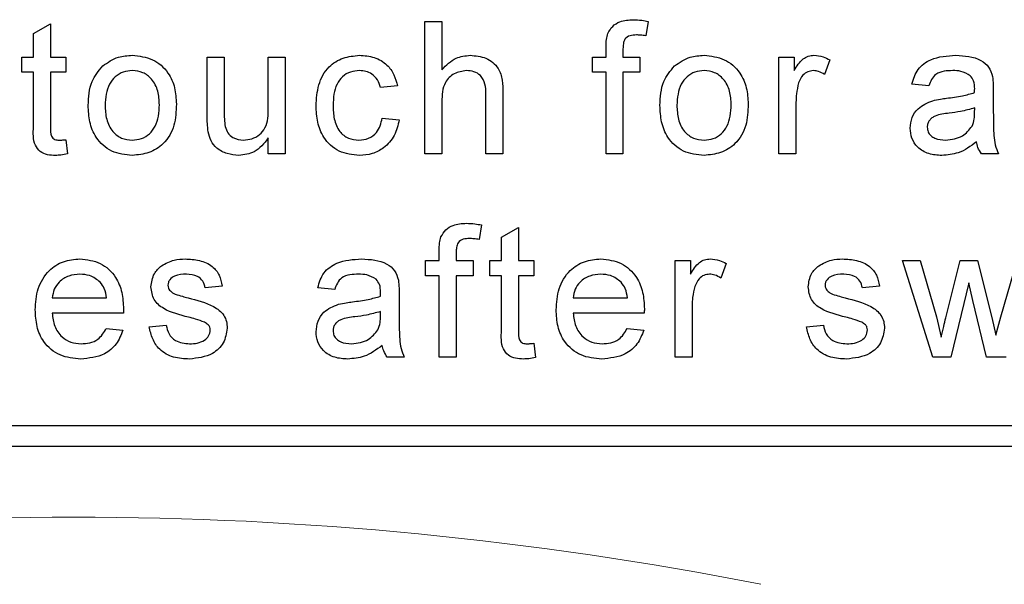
# Paper-space layout 'Blatt3' of a CAD drawing. Header units: millimetres. Extents: x 5 to 418, y 2 to 292.
# Tile 18 of 50: x 87.75 to 92.46, y 217.06 to 219.76. Entities that reach past the tile are written whole.
import ezdxf

# ---------------------------------------------------------------- set-up
doc = ezdxf.new("R2010")
doc.units = ezdxf.units.MM

psp = doc.layouts.new('Blatt3')

# ---------------------------------------------------------------- linework, layer by layer
at = {"color": 7, "linetype": 'Continuous', "lineweight": 25}
for p, q in [((87.8148, 219.6913), (87.896, 219.7375)), ((87.896, 219.7375), (87.896, 219.5787)), ((89.6888, 219.1159), (89.6888, 219.7492)), ((89.6888, 219.7492), (89.77, 219.7492)), ((89.77, 219.7492), (89.77, 219.5179)), ((90.7583, 219.7493), (90.7467, 219.6802)), ((87.8148, 219.5787), (87.8148, 219.6913)), ((90.5559, 219.5787), (90.5559, 219.6257)), ((90.6371, 219.6179), (90.6371, 219.5787)), ((87.758, 219.5056), (87.758, 219.5787)), ((87.758, 219.5787), (87.8148, 219.5787)), ((87.896, 219.5787), (87.9691, 219.5787)), ((87.9691, 219.5787), (87.9691, 219.5056)), ((88.6463, 219.2933), (88.6463, 219.5787)), ((88.6463, 219.5787), (88.7274, 219.5787)), ((88.7274, 219.5787), (88.7274, 219.327)), ((88.9386, 219.5787), (89.0198, 219.5787)), ((88.9386, 219.3356), (88.9386, 219.5787)), ((89.0198, 219.5787), (89.0198, 219.1159)), ((90.491, 219.5056), (90.491, 219.5787)), ((90.491, 219.5787), (90.5559, 219.5787)), ((90.6371, 219.5787), (90.7183, 219.5787)), ((90.7183, 219.5787), (90.7183, 219.5056)), ((91.3842, 219.1159), (91.3842, 219.5787)), ((91.3842, 219.5787), (91.4573, 219.5787)), ((91.4573, 219.5787), (91.4573, 219.5141)), ((91.6278, 219.5651), (91.6024, 219.4947)), ((87.8148, 219.5056), (87.758, 219.5056)), ((87.8148, 219.2459), (87.8148, 219.5056)), ((87.9691, 219.5056), (87.896, 219.5056)), ((87.896, 219.5056), (87.896, 219.243)), ((90.5559, 219.5056), (90.491, 219.5056)), ((90.5559, 219.1159), (90.5559, 219.5056)), ((90.6371, 219.5056), (90.6371, 219.1159)), ((90.7183, 219.5056), (90.6371, 219.5056)), ((89.5573, 219.4406), (89.4761, 219.4325)), ((92.102, 219.4406), (92.0208, 219.4488)), ((89.9811, 219.1159), (89.9811, 219.4035)), ((90.0623, 219.4077), (90.0623, 219.1159)), ((92.4105, 219.4159), (92.4105, 219.3168)), ((89.77, 219.3641), (89.77, 219.1159)), ((91.4654, 219.3617), (91.4654, 219.1159)), ((92.3208, 219.3115), (92.3212, 219.3351)), ((89.4842, 219.2864), (89.5654, 219.2782)), ((88.9386, 219.1159), (88.9386, 219.1915)), ((87.9691, 219.1828), (87.9772, 219.1147)), ((89.0198, 219.1159), (88.9386, 219.1159)), ((89.77, 219.1159), (89.6888, 219.1159)), ((90.0623, 219.1159), (89.9811, 219.1159)), ((90.6371, 219.1159), (90.5559, 219.1159)), ((91.4654, 219.1159), (91.3842, 219.1159)), ((92.4349, 219.1159), (92.3537, 219.1159)), ((89.9593, 218.775), (89.9478, 218.7058)), ((90.0558, 218.717), (90.137, 218.7632)), ((90.137, 218.7632), (90.137, 218.6043)), ((90.0558, 218.6043), (90.0558, 218.717)), ((89.7569, 218.6043), (89.7569, 218.6514)), ((89.8381, 218.6435), (89.8381, 218.6043)), ((89.692, 218.5312), (89.692, 218.6043)), ((89.692, 218.6043), (89.7569, 218.6043)), ((89.8381, 218.6043), (89.9193, 218.6043)), ((89.9193, 218.6043), (89.9193, 218.5312)), ((89.999, 218.5312), (89.999, 218.6043)), ((89.999, 218.6043), (90.0558, 218.6043)), ((90.137, 218.6043), (90.2101, 218.6043)), ((90.2101, 218.6043), (90.2101, 218.5312)), ((90.8873, 218.1415), (90.8873, 218.6043)), ((90.8873, 218.6043), (90.9604, 218.6043)), ((90.9604, 218.6043), (90.9604, 218.5397)), ((91.1309, 218.5907), (91.1055, 218.5203)), ((92.1206, 218.1415), (91.9761, 218.6043)), ((91.9761, 218.6043), (92.0606, 218.6043)), ((92.0606, 218.6043), (92.138, 218.3346)), ((92.1828, 218.3305), (92.2513, 218.6043)), ((92.2513, 218.6043), (92.3353, 218.6043)), ((92.3353, 218.6043), (92.4034, 218.3321)), ((92.4468, 218.3352), (92.5247, 218.6043)), ((89.7569, 218.5312), (89.692, 218.5312)), ((89.7569, 218.1415), (89.7569, 218.5312)), ((89.9193, 218.5312), (89.8381, 218.5312)), ((89.8381, 218.5312), (89.8381, 218.1415)), ((90.0558, 218.5312), (89.999, 218.5312)), ((90.0558, 218.2715), (90.0558, 218.5312)), ((90.2101, 218.5312), (90.137, 218.5312)), ((90.137, 218.5312), (90.137, 218.2686)), ((92.2928, 218.4975), (92.2075, 218.1415)), ((92.3118, 218.4139), (92.2928, 218.4975)), ((88.7177, 218.4825), (88.6365, 218.4744)), ((89.2568, 218.4663), (89.1757, 218.4744)), ((89.5654, 218.4415), (89.5654, 218.3425)), ((91.8649, 218.4825), (91.7837, 218.4744)), ((87.9041, 218.4257), (88.1639, 218.4257)), ((90.3985, 218.4257), (90.6583, 218.4257)), ((92.3779, 218.1415), (92.3118, 218.4139)), ((88.2448, 218.3526), (87.9041, 218.3526)), ((89.4757, 218.3371), (89.4761, 218.3607)), ((90.7391, 218.3526), (90.3985, 218.3526)), ((90.9685, 218.3874), (90.9685, 218.1415)), ((88.3686, 218.2877), (88.4498, 218.2958)), ((91.5157, 218.2877), (91.5969, 218.2958)), ((92.138, 218.3346), (92.1614, 218.2378)), ((92.4034, 218.3321), (92.4227, 218.2474)), ((92.4227, 218.2474), (92.4468, 218.3352)), ((88.1631, 218.2795), (88.2426, 218.2714)), ((90.6574, 218.2795), (90.737, 218.2714)), ((90.2101, 218.2085), (90.2182, 218.1404)), ((89.5898, 218.1415), (89.5086, 218.1415)), ((89.8381, 218.1415), (89.7569, 218.1415)), ((90.9685, 218.1415), (90.8873, 218.1415)), ((92.2075, 218.1415), (92.1206, 218.1415)), ((92.4723, 218.1415), (92.3779, 218.1415)), ((83.9402, 217.8159), (96.3402, 217.8159)), ((79.6735, 217.7159), (96.3402, 217.7159))]:
    psp.add_line(p, q, dxfattribs=at)
at = {"color": 7, "linetype": 'Continuous', "lineweight": 18}
psp.add_arc((88.0068, 200.3825), 16.9942, 78.83718, 101.16282, dxfattribs=at)
at = {"color": 7, "linetype": 'Continuous', "lineweight": 25}
for points, knots in [([(90.5645, 219.692), (90.5714, 219.7039), (90.5853, 219.7279), (90.6291, 219.7541), (90.6646, 219.7561), (90.6863, 219.7573)], [0, 0, 0, 0, 0.279458, 0.559661, 1, 1, 1, 1]), ([(90.6863, 219.7573), (90.6999, 219.7568), (90.7241, 219.7558), (90.7478, 219.7513), (90.7583, 219.7493)], [0, 0, 0, 0, 0.559945, 1, 1, 1, 1]), ([(90.5559, 219.6257), (90.556, 219.6383), (90.5561, 219.6608), (90.562, 219.6825), (90.5645, 219.692)], [0, 0, 0, 0, 0.56037, 1, 1, 1, 1]), ([(90.7013, 219.6842), (90.6912, 219.6839), (90.6712, 219.6834), (90.6448, 219.6677), (90.638, 219.6415), (90.6374, 219.6258), (90.6371, 219.6179)], [0, 0, 0, 0, 0.281469, 0.557719, 0.778516, 1, 1, 1, 1]), ([(90.7467, 219.6802), (90.7383, 219.6814), (90.7232, 219.6837), (90.708, 219.6841), (90.7013, 219.6842)], [0, 0, 0, 0, 0.5599243, 1, 1, 1, 1]), ([(88.1459, 219.5359), (88.1699, 219.5526), (88.2129, 219.5824), (88.2647, 219.5854), (88.2876, 219.5868)], [0, 0, 0, 0, 0.559033, 1, 1, 1, 1]), ([(88.2876, 219.5868), (88.3209, 219.5832), (88.3874, 219.5759), (88.4597, 219.5109), (88.4944, 219.4319), (88.4971, 219.3798), (88.4985, 219.3537)], [0, 0, 0, 0, 0.279556, 0.5586, 0.778991, 1, 1, 1, 1]), ([(89.1675, 219.3455), (89.1696, 219.3791), (89.1737, 219.4462), (89.2194, 219.5327), (89.2961, 219.579), (89.3488, 219.5842), (89.3752, 219.5868)], [0, 0, 0, 0, 0.280838, 0.55968, 0.779579, 1, 1, 1, 1]), ([(89.3752, 219.5868), (89.3993, 219.5852), (89.4472, 219.5819), (89.5064, 219.5462), (89.5433, 219.4955), (89.5526, 219.4589), (89.5573, 219.4406)], [0, 0, 0, 0, 0.2802671, 0.5594386, 0.7795347, 1, 1, 1, 1]), ([(89.77, 219.5179), (89.7911, 219.5398), (89.8287, 219.5789), (89.8822, 219.5844), (89.9058, 219.5868)], [0, 0, 0, 0, 0.559341, 1, 1, 1, 1]), ([(89.9058, 219.5868), (89.9314, 219.5846), (89.9825, 219.5802), (90.0427, 219.5326), (90.0609, 219.4677), (90.0618, 219.4277), (90.0623, 219.4077)], [0, 0, 0, 0, 0.280318, 0.55834, 0.778554, 1, 1, 1, 1]), ([(90.8839, 219.5359), (90.9079, 219.5526), (90.9508, 219.5824), (91.0027, 219.5854), (91.0256, 219.5868)], [0, 0, 0, 0, 0.559033, 1, 1, 1, 1]), ([(91.0256, 219.5868), (91.0588, 219.5832), (91.1253, 219.5759), (91.1977, 219.5109), (91.2323, 219.4319), (91.235, 219.3798), (91.2364, 219.3537)], [0, 0, 0, 0, 0.279556, 0.5586, 0.778991, 1, 1, 1, 1]), ([(91.4573, 219.5141), (91.4694, 219.5347), (91.4863, 219.5635), (91.5241, 219.5843), (91.5426, 219.586), (91.5518, 219.5868)], [0, 0, 0, 0, 0.559599, 0.779772, 1, 1, 1, 1]), ([(91.5518, 219.5868), (91.5668, 219.5854), (91.5935, 219.5828), (91.6173, 219.5705), (91.6278, 219.5651)], [0, 0, 0, 0, 0.559546, 1, 1, 1, 1]), ([(92.0208, 219.4488), (92.0282, 219.474), (92.0431, 219.5242), (92.1232, 219.5803), (92.1897, 219.5843), (92.2305, 219.5868)], [0, 0, 0, 0, 0.28043, 0.559303, 1, 1, 1, 1]), ([(92.2305, 219.5868), (92.2728, 219.5845), (92.3318, 219.5814), (92.3924, 219.5329), (92.4019, 219.5012), (92.4066, 219.4853)], [0, 0, 0, 0, 0.559253, 0.779195, 1, 1, 1, 1]), ([(88.0763, 219.3473), (88.0781, 219.387), (88.0813, 219.4579), (88.1262, 219.5121), (88.1459, 219.5359)], [0, 0, 0, 0, 0.560963, 1, 1, 1, 1]), ([(90.8142, 219.3473), (90.816, 219.387), (90.8193, 219.4579), (90.8641, 219.5121), (90.8839, 219.5359)], [0, 0, 0, 0, 0.560963, 1, 1, 1, 1]), ([(88.2876, 219.5137), (88.2727, 219.5124), (88.243, 219.5099), (88.2042, 219.4858), (88.1631, 219.4343), (88.1598, 219.3833), (88.1574, 219.3475)], [0, 0, 0, 0, 0.187137, 0.374025, 0.561097, 1, 1, 1, 1]), ([(88.4173, 219.3499), (88.4163, 219.372), (88.4143, 219.416), (88.3857, 219.4721), (88.3396, 219.5081), (88.3049, 219.5118), (88.2876, 219.5137)], [0, 0, 0, 0, 0.281064, 0.560316, 0.780174, 1, 1, 1, 1]), ([(89.3757, 219.5137), (89.3609, 219.5125), (89.3313, 219.5101), (89.2925, 219.4864), (89.253, 219.434), (89.2505, 219.3832), (89.2487, 219.3476)], [0, 0, 0, 0, 0.187089, 0.37388, 0.56073, 1, 1, 1, 1]), ([(89.4761, 219.4325), (89.472, 219.4451), (89.4639, 219.4702), (89.4377, 219.4971), (89.4067, 219.5118), (89.3861, 219.5131), (89.3757, 219.5137)], [0, 0, 0, 0, 0.280213, 0.559476, 0.779649, 1, 1, 1, 1]), ([(89.8875, 219.5137), (89.8673, 219.5108), (89.8271, 219.505), (89.7723, 219.4501), (89.7709, 219.3968), (89.77, 219.3641)], [0, 0, 0, 0, 0.280205, 0.55932, 1, 1, 1, 1]), ([(89.9811, 219.4035), (89.9805, 219.4189), (89.9794, 219.4497), (89.9596, 219.4903), (89.924, 219.5113), (89.8997, 219.5129), (89.8875, 219.5137)], [0, 0, 0, 0, 0.281222, 0.559777, 0.779378, 1, 1, 1, 1]), ([(91.0256, 219.5137), (91.0107, 219.5124), (90.9809, 219.5099), (90.9421, 219.4858), (90.9011, 219.4343), (90.8977, 219.3833), (90.8954, 219.3475)], [0, 0, 0, 0, 0.187137, 0.374025, 0.561097, 1, 1, 1, 1]), ([(91.1552, 219.3499), (91.1542, 219.372), (91.1523, 219.416), (91.1237, 219.4721), (91.0775, 219.5081), (91.0429, 219.5118), (91.0256, 219.5137)], [0, 0, 0, 0, 0.281064, 0.560316, 0.780174, 1, 1, 1, 1]), ([(91.5486, 219.5137), (91.5394, 219.5126), (91.5209, 219.5103), (91.4931, 219.49), (91.4837, 219.4679), (91.478, 219.4545)], [0, 0, 0, 0, 0.280305, 0.560911, 1, 1, 1, 1]), ([(91.6024, 219.4947), (91.5932, 219.5006), (91.5766, 219.5111), (91.5572, 219.5129), (91.5486, 219.5137)], [0, 0, 0, 0, 0.560116, 1, 1, 1, 1]), ([(92.2159, 219.5137), (92.2021, 219.5133), (92.1745, 219.5124), (92.1361, 219.5002), (92.1126, 219.4716), (92.1055, 219.451), (92.102, 219.4406)], [0, 0, 0, 0, 0.280855, 0.559751, 0.7795, 1, 1, 1, 1]), ([(92.3003, 219.4892), (92.2856, 219.4977), (92.2594, 219.5128), (92.2292, 219.5134), (92.2159, 219.5137)], [0, 0, 0, 0, 0.557871, 1, 1, 1, 1]), ([(92.3212, 219.4271), (92.3209, 219.4401), (92.3204, 219.4632), (92.3064, 219.4813), (92.3003, 219.4892)], [0, 0, 0, 0, 0.561903, 1, 1, 1, 1]), ([(92.4066, 219.4853), (92.408, 219.4724), (92.4105, 219.4493), (92.4105, 219.4261), (92.4105, 219.4159)], [0, 0, 0, 0, 0.5598174, 1, 1, 1, 1]), ([(91.478, 219.4545), (91.4738, 219.4374), (91.4665, 219.4069), (91.4657, 219.3755), (91.4654, 219.3617)], [0, 0, 0, 0, 0.559888, 1, 1, 1, 1]), ([(92.3208, 219.4082), (92.3209, 219.4117), (92.321, 219.418), (92.3211, 219.4243), (92.3212, 219.4271)], [0, 0, 0, 0, 0.560023, 1, 1, 1, 1]), ([(92.1202, 219.3698), (92.1326, 219.3726), (92.1547, 219.3774), (92.1771, 219.3803), (92.187, 219.3815)], [0, 0, 0, 0, 0.5599184, 1, 1, 1, 1]), ([(92.187, 219.3815), (92.2123, 219.3847), (92.2576, 219.3904), (92.3015, 219.4027), (92.3208, 219.4082)], [0, 0, 0, 0, 0.560185, 1, 1, 1, 1]), ([(88.2876, 219.1077), (88.2536, 219.1113), (88.1858, 219.1185), (88.1121, 219.1857), (88.0801, 219.2677), (88.0775, 219.3207), (88.0763, 219.3473)], [0, 0, 0, 0, 0.279616, 0.558371, 0.778858, 1, 1, 1, 1]), ([(88.1574, 219.3475), (88.1584, 219.3252), (88.1604, 219.2807), (88.1877, 219.2228), (88.235, 219.1865), (88.2701, 219.1827), (88.2876, 219.1808)], [0, 0, 0, 0, 0.281129, 0.560384, 0.780159, 1, 1, 1, 1]), ([(88.4985, 219.3537), (88.4973, 219.3192), (88.4951, 219.2505), (88.4456, 219.1638), (88.3684, 219.1158), (88.3146, 219.1104), (88.2876, 219.1077)], [0, 0, 0, 0, 0.281033, 0.559513, 0.779602, 1, 1, 1, 1]), ([(88.2876, 219.1808), (88.3026, 219.1821), (88.3327, 219.1848), (88.3714, 219.21), (88.4121, 219.2623), (88.4151, 219.3138), (88.4173, 219.3499)], [0, 0, 0, 0, 0.187044, 0.373945, 0.560983, 1, 1, 1, 1]), ([(88.8197, 219.1808), (88.8335, 219.1822), (88.8612, 219.185), (88.8985, 219.2054), (88.9376, 219.2537), (88.9382, 219.3018), (88.9386, 219.3356)], [0, 0, 0, 0, 0.187111, 0.374253, 0.560834, 1, 1, 1, 1]), ([(89.3753, 219.1077), (89.3417, 219.1112), (89.2745, 219.1183), (89.2026, 219.1858), (89.1712, 219.2668), (89.1688, 219.3192), (89.1675, 219.3455)], [0, 0, 0, 0, 0.279595, 0.558341, 0.778834, 1, 1, 1, 1]), ([(89.2487, 219.3476), (89.2495, 219.3257), (89.2511, 219.2819), (89.2741, 219.2231), (89.3205, 219.1862), (89.3552, 219.1826), (89.3726, 219.1808)], [0, 0, 0, 0, 0.281276, 0.560536, 0.78011, 1, 1, 1, 1]), ([(91.0256, 219.1077), (90.9916, 219.1113), (90.9237, 219.1185), (90.85, 219.1857), (90.8181, 219.2677), (90.8155, 219.3207), (90.8142, 219.3473)], [0, 0, 0, 0, 0.279616, 0.558371, 0.778858, 1, 1, 1, 1]), ([(90.8954, 219.3475), (90.8964, 219.3252), (90.8983, 219.2807), (90.9256, 219.2228), (90.9729, 219.1865), (91.008, 219.1827), (91.0256, 219.1808)], [0, 0, 0, 0, 0.281129, 0.560384, 0.780159, 1, 1, 1, 1]), ([(91.2364, 219.3537), (91.2353, 219.3192), (91.233, 219.2505), (91.1835, 219.1638), (91.1064, 219.1158), (91.0525, 219.1104), (91.0256, 219.1077)], [0, 0, 0, 0, 0.281033, 0.559513, 0.779602, 1, 1, 1, 1]), ([(91.0256, 219.1808), (91.0406, 219.1821), (91.0706, 219.1848), (91.1093, 219.21), (91.1501, 219.2623), (91.1531, 219.3138), (91.1552, 219.3499)], [0, 0, 0, 0, 0.187044, 0.373945, 0.560983, 1, 1, 1, 1]), ([(92.0127, 219.2385), (92.0144, 219.2556), (92.018, 219.2898), (92.0536, 219.3429), (92.095, 219.3596), (92.1202, 219.3698)], [0, 0, 0, 0, 0.280458, 0.560983, 1, 1, 1, 1]), ([(92.3212, 219.3351), (92.2987, 219.3288), (92.2586, 219.3175), (92.2172, 219.3122), (92.199, 219.3098)], [0, 0, 0, 0, 0.5597597, 1, 1, 1, 1]), ([(88.6508, 219.2205), (88.6492, 219.2341), (88.6463, 219.2583), (88.6463, 219.2826), (88.6463, 219.2933)], [0, 0, 0, 0, 0.559839, 1, 1, 1, 1]), ([(88.7274, 219.327), (88.7274, 219.3117), (88.7273, 219.2846), (88.7307, 219.2576), (88.7321, 219.2458)], [0, 0, 0, 0, 0.560241, 1, 1, 1, 1]), ([(89.3726, 219.1808), (89.3884, 219.1823), (89.4202, 219.1853), (89.4685, 219.221), (89.4783, 219.2616), (89.4842, 219.2864)], [0, 0, 0, 0, 0.280899, 0.560906, 1, 1, 1, 1]), ([(92.199, 219.3098), (92.1759, 219.3074), (92.147, 219.3043), (92.1163, 219.288), (92.1039, 219.2758), (92.0955, 219.2603), (92.0944, 219.2489), (92.0939, 219.2431)], [0, 0, 0, 0, 0.50028, 0.625326, 0.750269, 0.875147, 1, 1, 1, 1]), ([(92.3088, 219.2473), (92.313, 219.2589), (92.3205, 219.2797), (92.3207, 219.3018), (92.3208, 219.3115)], [0, 0, 0, 0, 0.558995, 1, 1, 1, 1]), ([(92.4105, 219.3168), (92.4106, 219.2937), (92.4108, 219.2555), (92.4124, 219.2025), (92.4177, 219.1575), (92.4291, 219.1297), (92.4349, 219.1159)], [0, 0, 0, 0, 0.340206, 0.560339, 0.780175, 1, 1, 1, 1]), ([(87.92, 219.1077), (87.9072, 219.1082), (87.8817, 219.1091), (87.8451, 219.1239), (87.8101, 219.1703), (87.8129, 219.2147), (87.8148, 219.2459)], [0, 0, 0, 0, 0.187433, 0.373821, 0.559462, 1, 1, 1, 1]), ([(87.896, 219.243), (87.895, 219.2277), (87.8937, 219.2086), (87.9063, 219.1902), (87.9186, 219.1816), (87.9298, 219.1811), (87.9372, 219.1808)], [0, 0, 0, 0, 0.499596, 0.625239, 0.750354, 1, 1, 1, 1]), ([(88.7321, 219.2458), (88.7357, 219.2353), (88.7429, 219.2143), (88.7735, 219.1863), (88.8022, 219.1829), (88.8197, 219.1808)], [0, 0, 0, 0, 0.280864, 0.561194, 1, 1, 1, 1]), ([(89.5654, 219.2782), (89.5594, 219.2525), (89.5475, 219.2012), (89.498, 219.1442), (89.4373, 219.1122), (89.396, 219.1092), (89.3753, 219.1077)], [0, 0, 0, 0, 0.280202, 0.55951, 0.779586, 1, 1, 1, 1]), ([(92.1641, 219.1077), (92.1429, 219.1089), (92.1007, 219.1114), (92.0482, 219.1421), (92.017, 219.1886), (92.0141, 219.2219), (92.0127, 219.2385)], [0, 0, 0, 0, 0.280815, 0.55969, 0.779696, 1, 1, 1, 1]), ([(92.0939, 219.2431), (92.0947, 219.2355), (92.0964, 219.2203), (92.1108, 219.2017), (92.1387, 219.1835), (92.1645, 219.1819), (92.1827, 219.1808)], [0, 0, 0, 0, 0.186565, 0.373467, 0.560613, 1, 1, 1, 1]), ([(92.1827, 219.1808), (92.2112, 219.1843), (92.2623, 219.1907), (92.2946, 219.23), (92.3088, 219.2473)], [0, 0, 0, 0, 0.5597581, 1, 1, 1, 1]), ([(88.7979, 219.1077), (88.7789, 219.1094), (88.7411, 219.1129), (88.6929, 219.1378), (88.6619, 219.1771), (88.6545, 219.206), (88.6508, 219.2205)], [0, 0, 0, 0, 0.280286, 0.560186, 0.779607, 1, 1, 1, 1]), ([(88.9386, 219.1915), (88.9183, 219.1651), (88.882, 219.1179), (88.8236, 219.1109), (88.7979, 219.1077)], [0, 0, 0, 0, 0.559466, 1, 1, 1, 1]), ([(87.9372, 219.1808), (87.9432, 219.181), (87.9538, 219.1813), (87.9644, 219.1824), (87.9691, 219.1828)], [0, 0, 0, 0, 0.559965, 1, 1, 1, 1]), ([(92.3293, 219.1727), (92.3016, 219.1521), (92.2521, 219.1152), (92.191, 219.11), (92.1641, 219.1077)], [0, 0, 0, 0, 0.559971, 1, 1, 1, 1]), ([(92.3537, 219.1159), (92.3472, 219.1257), (92.3357, 219.1432), (92.3313, 219.1637), (92.3293, 219.1727)], [0, 0, 0, 0, 0.559697, 1, 1, 1, 1]), ([(87.9772, 219.1147), (87.9666, 219.1126), (87.9477, 219.1088), (87.9284, 219.1081), (87.92, 219.1077)], [0, 0, 0, 0, 0.560078, 1, 1, 1, 1]), ([(89.7656, 218.7176), (89.7725, 218.7296), (89.7863, 218.7535), (89.8301, 218.7797), (89.8656, 218.7817), (89.8874, 218.783)], [0, 0, 0, 0, 0.279458, 0.559661, 1, 1, 1, 1]), ([(89.8874, 218.783), (89.9009, 218.7824), (89.9251, 218.7814), (89.9488, 218.7769), (89.9593, 218.775)], [0, 0, 0, 0, 0.559945, 1, 1, 1, 1]), ([(89.7569, 218.6514), (89.757, 218.664), (89.7571, 218.6864), (89.763, 218.7081), (89.7656, 218.7176)], [0, 0, 0, 0, 0.56037, 1, 1, 1, 1]), ([(89.9023, 218.7099), (89.8922, 218.7096), (89.8722, 218.709), (89.8458, 218.6933), (89.839, 218.6672), (89.8384, 218.6514), (89.8381, 218.6435)], [0, 0, 0, 0, 0.281469, 0.557719, 0.778516, 1, 1, 1, 1]), ([(89.9478, 218.7058), (89.9393, 218.7071), (89.9243, 218.7093), (89.909, 218.7097), (89.9023, 218.7099)], [0, 0, 0, 0, 0.559924, 1, 1, 1, 1]), ([(87.8229, 218.369), (87.8249, 218.4033), (87.8289, 218.4718), (87.8802, 218.5562), (87.956, 218.6056), (88.0099, 218.6102), (88.0368, 218.6124)], [0, 0, 0, 0, 0.280748, 0.559775, 0.779666, 1, 1, 1, 1]), ([(88.0368, 218.6124), (88.0704, 218.6085), (88.1376, 218.6008), (88.2091, 218.533), (88.2411, 218.4522), (88.2438, 218.3997), (88.2451, 218.3734)], [0, 0, 0, 0, 0.279366, 0.558398, 0.778885, 1, 1, 1, 1]), ([(88.3767, 218.4782), (88.3797, 218.5006), (88.3851, 218.5407), (88.4146, 218.5679), (88.4276, 218.58)], [0, 0, 0, 0, 0.558927, 1, 1, 1, 1]), ([(88.4276, 218.58), (88.4474, 218.5906), (88.483, 218.6096), (88.5231, 218.6116), (88.5408, 218.6124)], [0, 0, 0, 0, 0.558938, 1, 1, 1, 1]), ([(88.5408, 218.6124), (88.5636, 218.6111), (88.609, 218.6083), (88.6698, 218.5836), (88.7071, 218.5355), (88.7142, 218.5002), (88.7177, 218.4825)], [0, 0, 0, 0, 0.2807369, 0.5604275, 0.7794497, 1, 1, 1, 1]), ([(89.1757, 218.4744), (89.1831, 218.4996), (89.1979, 218.5498), (89.2781, 218.6059), (89.3446, 218.61), (89.3854, 218.6124)], [0, 0, 0, 0, 0.28043, 0.559303, 1, 1, 1, 1]), ([(89.3854, 218.6124), (89.4277, 218.6102), (89.4866, 218.607), (89.5473, 218.5585), (89.5567, 218.5268), (89.5615, 218.5109)], [0, 0, 0, 0, 0.559253, 0.779195, 1, 1, 1, 1]), ([(90.3173, 218.369), (90.3193, 218.4033), (90.3233, 218.4718), (90.3746, 218.5562), (90.4504, 218.6056), (90.5042, 218.6102), (90.5312, 218.6124)], [0, 0, 0, 0, 0.280748, 0.559775, 0.779666, 1, 1, 1, 1]), ([(90.5312, 218.6124), (90.5648, 218.6085), (90.6319, 218.6008), (90.7034, 218.533), (90.7355, 218.4522), (90.7382, 218.3997), (90.7395, 218.3734)], [0, 0, 0, 0, 0.279366, 0.558398, 0.778885, 1, 1, 1, 1]), ([(90.9604, 218.5397), (90.9725, 218.5604), (90.9894, 218.5891), (91.0272, 218.61), (91.0456, 218.6116), (91.0549, 218.6124)], [0, 0, 0, 0, 0.559599, 0.779772, 1, 1, 1, 1]), ([(91.0549, 218.6124), (91.0698, 218.611), (91.0966, 218.6084), (91.1204, 218.5961), (91.1309, 218.5907)], [0, 0, 0, 0, 0.559546, 1, 1, 1, 1]), ([(91.5239, 218.4782), (91.5269, 218.5006), (91.5323, 218.5407), (91.5618, 218.5679), (91.5747, 218.58)], [0, 0, 0, 0, 0.558927, 1, 1, 1, 1]), ([(91.5747, 218.58), (91.5946, 218.5906), (91.6302, 218.6096), (91.6703, 218.6116), (91.688, 218.6124)], [0, 0, 0, 0, 0.558938, 1, 1, 1, 1]), ([(91.688, 218.6124), (91.7108, 218.6111), (91.7562, 218.6083), (91.817, 218.5836), (91.8543, 218.5355), (91.8614, 218.5002), (91.8649, 218.4825)], [0, 0, 0, 0, 0.280737, 0.560427, 0.77945, 1, 1, 1, 1]), ([(88.0364, 218.5394), (88.0183, 218.5378), (87.9821, 218.5348), (87.9384, 218.5067), (87.9107, 218.4681), (87.9063, 218.4398), (87.9041, 218.4257)], [0, 0, 0, 0, 0.28019, 0.559728, 0.779642, 1, 1, 1, 1]), ([(88.1341, 218.5005), (88.118, 218.5133), (88.0891, 218.5362), (88.0526, 218.5384), (88.0364, 218.5394)], [0, 0, 0, 0, 0.5585118, 1, 1, 1, 1]), ([(88.5468, 218.5394), (88.5271, 218.5389), (88.4976, 218.5382), (88.4697, 218.5176), (88.4592, 218.501), (88.4583, 218.4913), (88.4579, 218.4865)], [0, 0, 0, 0, 0.49977, 0.749095, 0.874592, 1, 1, 1, 1]), ([(88.6365, 218.4744), (88.6336, 218.4856), (88.6278, 218.5079), (88.5948, 218.536), (88.565, 218.5381), (88.5468, 218.5394)], [0, 0, 0, 0, 0.2803044, 0.560237, 1, 1, 1, 1]), ([(89.3708, 218.5394), (89.3569, 218.5389), (89.3293, 218.5381), (89.291, 218.5259), (89.2675, 218.4973), (89.2604, 218.4766), (89.2568, 218.4663)], [0, 0, 0, 0, 0.280855, 0.559751, 0.7795, 1, 1, 1, 1]), ([(89.4551, 218.5149), (89.4405, 218.5233), (89.4143, 218.5385), (89.3841, 218.5391), (89.3708, 218.5394)], [0, 0, 0, 0, 0.557871, 1, 1, 1, 1]), ([(90.5308, 218.5394), (90.5127, 218.5378), (90.4765, 218.5348), (90.4328, 218.5067), (90.405, 218.4681), (90.4007, 218.4398), (90.3985, 218.4257)], [0, 0, 0, 0, 0.28019, 0.559728, 0.779642, 1, 1, 1, 1]), ([(90.6285, 218.5005), (90.6123, 218.5133), (90.5834, 218.5362), (90.5469, 218.5384), (90.5308, 218.5394)], [0, 0, 0, 0, 0.558512, 1, 1, 1, 1]), ([(91.0517, 218.5394), (91.0425, 218.5382), (91.024, 218.536), (90.9962, 218.5157), (90.9868, 218.4936), (90.981, 218.4801)], [0, 0, 0, 0, 0.280305, 0.560911, 1, 1, 1, 1]), ([(91.1055, 218.5203), (91.0962, 218.5262), (91.0797, 218.5368), (91.0602, 218.5386), (91.0517, 218.5394)], [0, 0, 0, 0, 0.560116, 1, 1, 1, 1]), ([(91.694, 218.5394), (91.6743, 218.5389), (91.6448, 218.5382), (91.6168, 218.5176), (91.6064, 218.501), (91.6055, 218.4913), (91.6051, 218.4865)], [0, 0, 0, 0, 0.49977, 0.749095, 0.874592, 1, 1, 1, 1]), ([(91.7837, 218.4744), (91.7808, 218.4856), (91.775, 218.5079), (91.742, 218.536), (91.7122, 218.5381), (91.694, 218.5394)], [0, 0, 0, 0, 0.280304, 0.560237, 1, 1, 1, 1]), ([(88.1639, 218.4257), (88.1618, 218.4411), (88.1581, 218.4687), (88.1414, 218.4908), (88.1341, 218.5005)], [0, 0, 0, 0, 0.560674, 1, 1, 1, 1]), ([(88.4579, 218.4865), (88.4584, 218.4815), (88.4592, 218.4727), (88.4642, 218.4654), (88.4664, 218.4622)], [0, 0, 0, 0, 0.5592363, 1, 1, 1, 1]), ([(89.4761, 218.4527), (89.4758, 218.4657), (89.4753, 218.4888), (89.4613, 218.5069), (89.4551, 218.5149)], [0, 0, 0, 0, 0.561903, 1, 1, 1, 1]), ([(89.5615, 218.5109), (89.5629, 218.498), (89.5654, 218.475), (89.5654, 218.4518), (89.5654, 218.4415)], [0, 0, 0, 0, 0.559817, 1, 1, 1, 1]), ([(90.6583, 218.4257), (90.6562, 218.4411), (90.6524, 218.4687), (90.6358, 218.4908), (90.6285, 218.5005)], [0, 0, 0, 0, 0.560674, 1, 1, 1, 1]), ([(91.6051, 218.4865), (91.6055, 218.4815), (91.6064, 218.4727), (91.6114, 218.4654), (91.6136, 218.4622)], [0, 0, 0, 0, 0.559236, 1, 1, 1, 1]), ([(88.5568, 218.3335), (88.5156, 218.3439), (88.4641, 218.357), (88.4116, 218.3924), (88.3843, 218.4254), (88.3797, 218.4571), (88.3767, 218.4782)], [0, 0, 0, 0, 0.501321, 0.626592, 0.751817, 1, 1, 1, 1]), ([(88.4664, 218.4622), (88.4707, 218.4578), (88.4786, 218.45), (88.4887, 218.4456), (88.4931, 218.4437)], [0, 0, 0, 0, 0.559084, 1, 1, 1, 1]), ([(88.4931, 218.4437), (88.5046, 218.4402), (88.5249, 218.434), (88.5455, 218.4284), (88.5545, 218.4259)], [0, 0, 0, 0, 0.559965, 1, 1, 1, 1]), ([(89.4757, 218.4338), (89.4758, 218.4373), (89.4759, 218.4436), (89.476, 218.4499), (89.4761, 218.4527)], [0, 0, 0, 0, 0.560023, 1, 1, 1, 1]), ([(90.981, 218.4801), (90.9769, 218.463), (90.9695, 218.4325), (90.9688, 218.4012), (90.9685, 218.3874)], [0, 0, 0, 0, 0.559888, 1, 1, 1, 1]), ([(91.704, 218.3335), (91.6628, 218.3439), (91.6113, 218.357), (91.5588, 218.3924), (91.5315, 218.4254), (91.5269, 218.4571), (91.5239, 218.4782)], [0, 0, 0, 0, 0.501321, 0.626592, 0.751817, 1, 1, 1, 1]), ([(91.6136, 218.4622), (91.6179, 218.4578), (91.6257, 218.45), (91.6359, 218.4456), (91.6403, 218.4437)], [0, 0, 0, 0, 0.559084, 1, 1, 1, 1]), ([(91.6403, 218.4437), (91.6517, 218.4402), (91.6721, 218.434), (91.6927, 218.4284), (91.7017, 218.4259)], [0, 0, 0, 0, 0.559965, 1, 1, 1, 1]), ([(88.5545, 218.4259), (88.5967, 218.4151), (88.6493, 218.4016), (88.7049, 218.3676), (88.7268, 218.3432), (88.7402, 218.313), (88.7414, 218.2914), (88.7421, 218.2805)], [0, 0, 0, 0, 0.500446, 0.625396, 0.750274, 0.875069, 1, 1, 1, 1]), ([(89.1675, 218.2642), (89.1693, 218.2813), (89.1728, 218.3154), (89.2084, 218.3685), (89.2498, 218.3853), (89.2751, 218.3955)], [0, 0, 0, 0, 0.280458, 0.560983, 1, 1, 1, 1]), ([(89.2751, 218.3955), (89.2875, 218.3982), (89.3096, 218.4031), (89.332, 218.4059), (89.3419, 218.4072)], [0, 0, 0, 0, 0.559918, 1, 1, 1, 1]), ([(89.3419, 218.4072), (89.3672, 218.4104), (89.4125, 218.4161), (89.4564, 218.4284), (89.4757, 218.4338)], [0, 0, 0, 0, 0.560185, 1, 1, 1, 1]), ([(91.7017, 218.4259), (91.7439, 218.4151), (91.7965, 218.4016), (91.8521, 218.3676), (91.874, 218.3432), (91.8873, 218.313), (91.8886, 218.2914), (91.8892, 218.2805)], [0, 0, 0, 0, 0.500446, 0.625396, 0.750274, 0.875069, 1, 1, 1, 1]), ([(88.0411, 218.1334), (88.0069, 218.1365), (87.9386, 218.1426), (87.8622, 218.2073), (87.8271, 218.2888), (87.8243, 218.3422), (87.8229, 218.369)], [0, 0, 0, 0, 0.279952, 0.558661, 0.778994, 1, 1, 1, 1]), ([(87.9041, 218.3526), (87.9066, 218.3316), (87.9116, 218.2898), (87.9456, 218.2396), (87.9928, 218.2106), (88.0259, 218.2078), (88.0424, 218.2065)], [0, 0, 0, 0, 0.280633, 0.559687, 0.779661, 1, 1, 1, 1]), ([(88.2451, 218.3734), (88.2451, 218.3695), (88.245, 218.3626), (88.2448, 218.3557), (88.2448, 218.3526)], [0, 0, 0, 0, 0.559999, 1, 1, 1, 1]), ([(89.4761, 218.3607), (89.4536, 218.3544), (89.4134, 218.3432), (89.3721, 218.3378), (89.3539, 218.3355)], [0, 0, 0, 0, 0.55976, 1, 1, 1, 1]), ([(89.5654, 218.3425), (89.5655, 218.3193), (89.5657, 218.2812), (89.5673, 218.2282), (89.5725, 218.1832), (89.584, 218.1554), (89.5898, 218.1415)], [0, 0, 0, 0, 0.340206, 0.560339, 0.780175, 1, 1, 1, 1]), ([(90.5355, 218.1334), (90.5013, 218.1365), (90.4329, 218.1426), (90.3565, 218.2073), (90.3215, 218.2888), (90.3187, 218.3422), (90.3173, 218.369)], [0, 0, 0, 0, 0.279952, 0.558661, 0.778994, 1, 1, 1, 1]), ([(90.3985, 218.3526), (90.401, 218.3316), (90.406, 218.2898), (90.4399, 218.2396), (90.4871, 218.2106), (90.5202, 218.2078), (90.5368, 218.2065)], [0, 0, 0, 0, 0.280633, 0.559687, 0.779661, 1, 1, 1, 1]), ([(90.7395, 218.3734), (90.7394, 218.3695), (90.7393, 218.3626), (90.7392, 218.3557), (90.7391, 218.3526)], [0, 0, 0, 0, 0.559999, 1, 1, 1, 1]), ([(88.4498, 218.2958), (88.453, 218.2812), (88.4595, 218.252), (88.4989, 218.2117), (88.5379, 218.2085), (88.5617, 218.2065)], [0, 0, 0, 0, 0.281314, 0.561069, 1, 1, 1, 1]), ([(88.6331, 218.3097), (88.6191, 218.3149), (88.5941, 218.3241), (88.5682, 218.3306), (88.5568, 218.3335)], [0, 0, 0, 0, 0.559788, 1, 1, 1, 1]), ([(88.6609, 218.2723), (88.6604, 218.2769), (88.6594, 218.2861), (88.6497, 218.3001), (88.6394, 218.3061), (88.6331, 218.3097)], [0, 0, 0, 0, 0.279757, 0.559839, 1, 1, 1, 1]), ([(89.3539, 218.3355), (89.3308, 218.333), (89.3018, 218.33), (89.2711, 218.3137), (89.2588, 218.3014), (89.2504, 218.286), (89.2493, 218.2745), (89.2487, 218.2687)], [0, 0, 0, 0, 0.50028, 0.625326, 0.750269, 0.875147, 1, 1, 1, 1]), ([(89.4636, 218.2729), (89.4678, 218.2846), (89.4753, 218.3054), (89.4756, 218.3274), (89.4757, 218.3371)], [0, 0, 0, 0, 0.5589946, 1, 1, 1, 1]), ([(91.5969, 218.2958), (91.6002, 218.2812), (91.6067, 218.252), (91.6461, 218.2117), (91.685, 218.2085), (91.7088, 218.2065)], [0, 0, 0, 0, 0.2813144, 0.5610688, 1, 1, 1, 1]), ([(91.7803, 218.3097), (91.7663, 218.3149), (91.7412, 218.3241), (91.7154, 218.3306), (91.704, 218.3335)], [0, 0, 0, 0, 0.559788, 1, 1, 1, 1]), ([(91.808, 218.2723), (91.8075, 218.2769), (91.8066, 218.2861), (91.7968, 218.3001), (91.7865, 218.3061), (91.7803, 218.3097)], [0, 0, 0, 0, 0.279757, 0.559839, 1, 1, 1, 1]), ([(92.1614, 218.2378), (92.1653, 218.2551), (92.1725, 218.286), (92.1796, 218.3169), (92.1828, 218.3305)], [0, 0, 0, 0, 0.559994, 1, 1, 1, 1]), ([(88.2426, 218.2714), (88.2335, 218.2484), (88.2152, 218.2023), (88.1444, 218.1432), (88.0803, 218.1371), (88.0411, 218.1334)], [0, 0, 0, 0, 0.280613, 0.560833, 1, 1, 1, 1]), ([(88.0424, 218.2065), (88.0564, 218.2073), (88.0843, 218.2089), (88.1322, 218.2289), (88.1514, 218.2604), (88.1631, 218.2795)], [0, 0, 0, 0, 0.2812824, 0.5619063, 1, 1, 1, 1]), ([(88.5608, 218.1334), (88.5351, 218.1346), (88.484, 218.137), (88.4184, 218.1722), (88.3818, 218.2287), (88.373, 218.268), (88.3686, 218.2877)], [0, 0, 0, 0, 0.280739, 0.559297, 0.779311, 1, 1, 1, 1]), ([(88.7421, 218.2805), (88.7382, 218.2562), (88.7303, 218.2076), (88.6624, 218.1444), (88.5993, 218.1375), (88.5608, 218.1334)], [0, 0, 0, 0, 0.279926, 0.560038, 1, 1, 1, 1]), ([(88.5617, 218.2065), (88.5741, 218.2069), (88.5988, 218.2078), (88.6317, 218.22), (88.6558, 218.2431), (88.6592, 218.2626), (88.6609, 218.2723)], [0, 0, 0, 0, 0.281188, 0.560952, 0.781095, 1, 1, 1, 1]), ([(89.319, 218.1334), (89.2978, 218.1346), (89.2556, 218.137), (89.203, 218.1678), (89.1719, 218.2143), (89.169, 218.2475), (89.1675, 218.2642)], [0, 0, 0, 0, 0.280815, 0.55969, 0.779696, 1, 1, 1, 1]), ([(89.2487, 218.2687), (89.2496, 218.2612), (89.2513, 218.246), (89.2656, 218.2273), (89.2936, 218.2091), (89.3194, 218.2075), (89.3375, 218.2065)], [0, 0, 0, 0, 0.186565, 0.373467, 0.560613, 1, 1, 1, 1]), ([(89.3375, 218.2065), (89.3661, 218.21), (89.4172, 218.2163), (89.4494, 218.2556), (89.4636, 218.2729)], [0, 0, 0, 0, 0.559758, 1, 1, 1, 1]), ([(90.161, 218.1334), (90.1482, 218.1338), (90.1228, 218.1348), (90.0861, 218.1495), (90.0511, 218.1959), (90.0539, 218.2403), (90.0558, 218.2715)], [0, 0, 0, 0, 0.187433, 0.373821, 0.559462, 1, 1, 1, 1]), ([(90.137, 218.2686), (90.136, 218.2534), (90.1347, 218.2343), (90.1473, 218.2158), (90.1596, 218.2072), (90.1708, 218.2068), (90.1783, 218.2065)], [0, 0, 0, 0, 0.499596, 0.625239, 0.750354, 1, 1, 1, 1]), ([(90.737, 218.2714), (90.7278, 218.2484), (90.7096, 218.2023), (90.6387, 218.1432), (90.5746, 218.1371), (90.5355, 218.1334)], [0, 0, 0, 0, 0.2806132, 0.5608329, 1, 1, 1, 1]), ([(90.5368, 218.2065), (90.5507, 218.2073), (90.5787, 218.2089), (90.6266, 218.2289), (90.6457, 218.2604), (90.6574, 218.2795)], [0, 0, 0, 0, 0.2812824, 0.5619063, 1, 1, 1, 1]), ([(91.7079, 218.1334), (91.6823, 218.1346), (91.6312, 218.137), (91.5656, 218.1722), (91.5289, 218.2287), (91.5201, 218.268), (91.5157, 218.2877)], [0, 0, 0, 0, 0.280739, 0.559297, 0.779311, 1, 1, 1, 1]), ([(91.8892, 218.2805), (91.8853, 218.2562), (91.8775, 218.2076), (91.8096, 218.1444), (91.7465, 218.1375), (91.7079, 218.1334)], [0, 0, 0, 0, 0.279926, 0.560038, 1, 1, 1, 1]), ([(91.7088, 218.2065), (91.7213, 218.2069), (91.746, 218.2078), (91.7789, 218.22), (91.803, 218.2431), (91.8064, 218.2626), (91.808, 218.2723)], [0, 0, 0, 0, 0.281188, 0.560952, 0.781095, 1, 1, 1, 1]), ([(90.1783, 218.2065), (90.1842, 218.2066), (90.1948, 218.207), (90.2054, 218.208), (90.2101, 218.2085)], [0, 0, 0, 0, 0.559965, 1, 1, 1, 1]), ([(89.4842, 218.1983), (89.4565, 218.1777), (89.407, 218.1408), (89.3459, 218.1357), (89.319, 218.1334)], [0, 0, 0, 0, 0.559971, 1, 1, 1, 1]), ([(89.5086, 218.1415), (89.5021, 218.1513), (89.4906, 218.1689), (89.4862, 218.1893), (89.4842, 218.1983)], [0, 0, 0, 0, 0.5596973, 1, 1, 1, 1]), ([(90.2182, 218.1404), (90.2076, 218.1382), (90.1887, 218.1345), (90.1695, 218.1337), (90.161, 218.1334)], [0, 0, 0, 0, 0.5600783, 1, 1, 1, 1])]:
    psp.add_open_spline(points, degree=3, knots=knots, dxfattribs=at)

doc.saveas('drawing.dxf')
